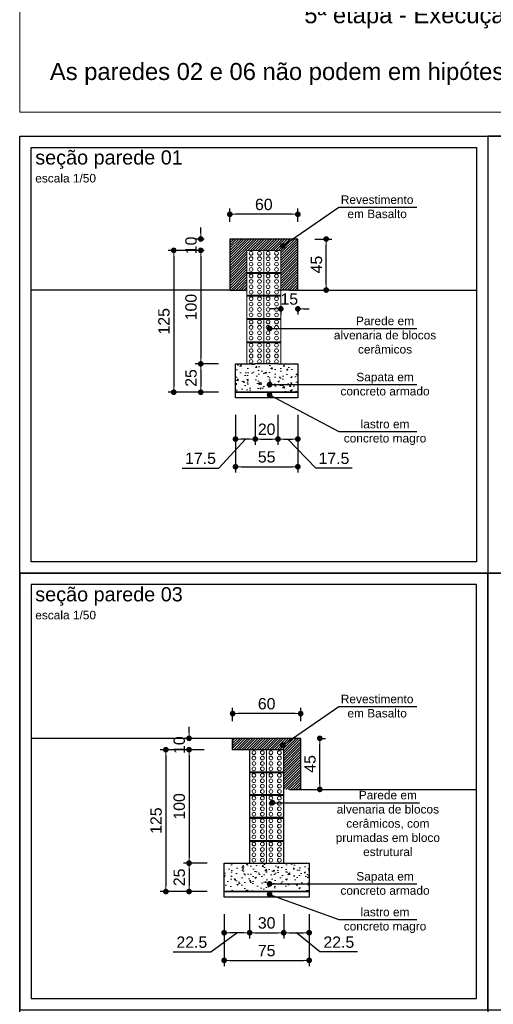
# Model space of a CAD drawing. Header units: millimetres. Extents: x 83 to 471, y -739 to 93.
# Tile 181 of 185: x 195.21 to 203.57, y 49.48 to 66.83. Entities that reach past the tile are written whole.
import ezdxf

# ---------------------------------------------------------------- set-up
doc = ezdxf.new("R2010")
doc.units = ezdxf.units.MM
for name, color, linetype, lineweight in [('.', 7, 'Continuous', 5), ('__MAGNUS.Cota', 30, 'Continuous', 9), ('CORTE_COTAS_DAS_PLANTAS', 7, 'Continuous', 9), ('COTAS', 250, 'Continuous', 5), ('PECA_COMPLETA', 7, 'Continuous', 0)]:
    doc.layers.add(name, color=color, linetype=linetype, lineweight=lineweight)
doc.styles.add('Arial', font='arial.ttf')
doc.dimstyles.new('Copy of UM_50.000000', dxfattribs={"dimtxt": 0.2, "dimasz": 0.1, "dimexe": 0.1, "dimexo": 0.3, "dimgap": 0.07, "dimtad": 1, "dimdec": 0, "dimlfac": 50, "dimzin": 0, "dimdsep": 46, "dimtxsty": 'Arial', "dimblk": 'DOT', "dimcen": 0.09, "dimdle": 0.1, "dimclrd": 30, "dimclre": 30, "dimclrt": 7, "dimadec": 1, "dimazin": 2, "dimtfac": 1, "dimtdec": 0, "dimtofl": 0, "dimtmove": 0, "dimatfit": 3, "dimldrblk": 'DOT', "dimfxl": 1, "dimtolj": 1, "dimarcsym": 0})

# ---------------------------------------------------------------- blocks, each defined once
blk = doc.blocks.new('_DOT')
at = {"layer": '__MAGNUS.Cota', "linetype": 'ByBlock'}
blk.add_line((-0.5, 0), (-1, 0), dxfattribs=at)
at = {"layer": '__MAGNUS.Cota', "linetype": 'ByBlock', "const_width": 0.5}
blk.add_lwpolyline([(-0.25, 0, 1), (0.25, 0, 1)], format="xyb", close=True, dxfattribs=at)
blk = doc.blocks.new('*D5099')
at = {"layer": 'COTAS', "color": 30, "lineweight": -2}
for p, q in [((3.707, -1.937), (3.707, -1.701)), ((4.907, -1.937), (4.907, -1.701)), ((4.807, -1.801), (3.807, -1.801))]:
    blk.add_line(p, q, dxfattribs=at)
at = {"layer": 'Defpoints', "color": 0}
for p in [(3.707, -1.801), (3.707, -2.237), (4.907, -2.237)]:
    blk.add_point(p, dxfattribs=at)
at = {"layer": 'COTAS', "color": 30, "linetype": 'ByBlock', "lineweight": -2, "xscale": 0.1, "yscale": 0.1, "zscale": 0.1, "rotation": 180}
blk.add_blockref('_DOT', (3.707, -1.801), dxfattribs=at)
at = {"layer": 'COTAS', "color": 30, "linetype": 'ByBlock', "lineweight": -2, "xscale": 0.1, "yscale": 0.1, "zscale": 0.1}
blk.add_blockref('_DOT', (4.907, -1.801), dxfattribs=at)
at = {"layer": 'COTAS', "color": 7, "insert": (4.307, -1.629), "char_height": 0.2, "attachment_point": 5, "style": 'Arial'}
blk.add_mtext('\\A1;60', dxfattribs=at)
blk = doc.blocks.new('*D5100')
at = {"layer": 'COTAS', "color": 30, "lineweight": -2}
for p, q in [((5.207, -2.237), (5.507, -2.237)), ((5.407, -3.037), (5.407, -2.337)), ((5.207, -3.137), (5.507, -3.137))]:
    blk.add_line(p, q, dxfattribs=at)
at = {"layer": 'Defpoints', "color": 0}
for p in [(4.907, -2.237), (5.407, -2.237), (4.907, -3.137)]:
    blk.add_point(p, dxfattribs=at)
at = {"layer": 'COTAS', "color": 30, "linetype": 'ByBlock', "lineweight": -2, "xscale": 0.1, "yscale": 0.1, "zscale": 0.1}
for p, rotation in [((5.407, -2.237), 90), ((5.407, -3.137), 270)]:
    blk.add_blockref('_DOT', p, dxfattribs=dict(at, rotation=rotation))
at = {"layer": 'COTAS', "color": 7, "insert": (5.236, -2.687), "char_height": 0.2, "attachment_point": 5, "rotation": 90, "style": 'Arial'}
blk.add_mtext('\\A1;45', dxfattribs=at)
blk = doc.blocks.new('*D5101')
at = {"layer": 'COTAS', "color": 30, "lineweight": -2}
for p, q in [((4.507, -3.468), (4.407, -3.468)), ((4.607, -3.437), (4.607, -3.568)), ((4.907, -3.437), (4.907, -3.568)), ((5.007, -3.468), (5.107, -3.468))]:
    blk.add_line(p, q, dxfattribs=at)
at = {"layer": 'Defpoints', "color": 0}
for p in [(4.607, -3.137), (4.907, -3.137), (4.907, -3.468)]:
    blk.add_point(p, dxfattribs=at)
at = {"layer": 'COTAS', "color": 30, "linetype": 'ByBlock', "lineweight": -2, "xscale": 0.1, "yscale": 0.1, "zscale": 0.1}
blk.add_blockref('_DOT', (4.607, -3.468), dxfattribs=at)
at = {"layer": 'COTAS', "color": 30, "linetype": 'ByBlock', "lineweight": -2, "xscale": 0.1, "yscale": 0.1, "zscale": 0.1, "rotation": 180}
blk.add_blockref('_DOT', (4.907, -3.468), dxfattribs=at)
at = {"layer": 'COTAS', "color": 7, "insert": (4.756, -3.296), "char_height": 0.2, "attachment_point": 5, "style": 'Arial'}
blk.add_mtext('\\A1;15', dxfattribs=at)
blk = doc.blocks.new('*D5111')
at = {"layer": 'COTAS', "color": 30, "lineweight": -2}
for p, q in [((3.807, -5.337), (3.807, -6.35)), ((4.907, -5.337), (4.907, -6.35)), ((3.907, -6.25), (4.807, -6.25))]:
    blk.add_line(p, q, dxfattribs=at)
at = {"layer": 'Defpoints', "color": 0}
for p in [(3.807, -5.037), (4.907, -5.037), (4.907, -6.25)]:
    blk.add_point(p, dxfattribs=at)
at = {"layer": 'COTAS', "color": 30, "linetype": 'ByBlock', "lineweight": -2, "xscale": 0.1, "yscale": 0.1, "zscale": 0.1, "rotation": 180}
blk.add_blockref('_DOT', (3.807, -6.25), dxfattribs=at)
at = {"layer": 'COTAS', "color": 30, "linetype": 'ByBlock', "lineweight": -2, "xscale": 0.1, "yscale": 0.1, "zscale": 0.1}
blk.add_blockref('_DOT', (4.907, -6.25), dxfattribs=at)
at = {"layer": 'COTAS', "color": 7, "insert": (4.357, -6.078), "char_height": 0.2, "attachment_point": 5, "style": 'Arial'}
blk.add_mtext('\\A1;55', dxfattribs=at)
blk = doc.blocks.new('*D5116')
at = {"layer": 'COTAS', "color": 30, "lineweight": -2}
for p, q in [((4.157, -5.337), (4.157, -5.863)), ((4.557, -5.337), (4.557, -5.863)), ((4.257, -5.763), (4.457, -5.763))]:
    blk.add_line(p, q, dxfattribs=at)
at = {"layer": 'Defpoints', "color": 0}
for p in [(4.157, -5.037), (4.557, -5.037), (4.557, -5.763)]:
    blk.add_point(p, dxfattribs=at)
at = {"layer": 'COTAS', "color": 30, "linetype": 'ByBlock', "lineweight": -2, "xscale": 0.1, "yscale": 0.1, "zscale": 0.1, "rotation": 180}
blk.add_blockref('_DOT', (4.157, -5.763), dxfattribs=at)
at = {"layer": 'COTAS', "color": 30, "linetype": 'ByBlock', "lineweight": -2, "xscale": 0.1, "yscale": 0.1, "zscale": 0.1}
blk.add_blockref('_DOT', (4.557, -5.763), dxfattribs=at)
at = {"layer": 'COTAS', "color": 7, "insert": (4.357, -5.591), "char_height": 0.2, "attachment_point": 5, "style": 'Arial'}
blk.add_mtext('\\A1;20', dxfattribs=at)
blk = doc.blocks.new('*D5106')
at = {"layer": 'COTAS', "color": 30, "lineweight": -2}
for p, q in [((3.257, -2.437), (3.095, -2.437)), ((3.195, -2.537), (3.195, -4.337)), ((3.507, -4.437), (3.095, -4.437))]:
    blk.add_line(p, q, dxfattribs=at)
at = {"layer": 'Defpoints', "color": 0}
for p in [(3.557, -2.437), (3.195, -4.437), (3.807, -4.437)]:
    blk.add_point(p, dxfattribs=at)
at = {"layer": 'COTAS', "color": 30, "linetype": 'ByBlock', "lineweight": -2, "xscale": 0.1, "yscale": 0.1, "zscale": 0.1}
for p, rotation in [((3.195, -2.437), 90), ((3.195, -4.437), 270)]:
    blk.add_blockref('_DOT', p, dxfattribs=dict(at, rotation=rotation))
at = {"layer": 'COTAS', "color": 7, "insert": (3.023, -3.437), "char_height": 0.2, "attachment_point": 5, "rotation": 90, "style": 'Arial'}
blk.add_mtext('\\A1;100', dxfattribs=at)
blk = doc.blocks.new('*D5115')
at = {"layer": 'COTAS', "color": 30, "lineweight": -2}
for p, q in [((3.195, -2.137), (3.195, -2.037)), ((3.257, -2.237), (3.095, -2.237)), ((3.257, -2.437), (3.095, -2.437)), ((3.195, -2.537), (3.195, -2.637))]:
    blk.add_line(p, q, dxfattribs=at)
at = {"layer": 'Defpoints', "color": 0}
for p in [(3.557, -2.237), (3.195, -2.437), (3.557, -2.437)]:
    blk.add_point(p, dxfattribs=at)
at = {"layer": 'COTAS', "color": 30, "linetype": 'ByBlock', "lineweight": -2, "xscale": 0.1, "yscale": 0.1, "zscale": 0.1}
for p, rotation in [((3.195, -2.237), 270), ((3.195, -2.437), 90)]:
    blk.add_blockref('_DOT', p, dxfattribs=dict(at, rotation=rotation))
at = {"layer": 'COTAS', "color": 7, "insert": (3.023, -2.35), "char_height": 0.2, "attachment_point": 5, "rotation": 90, "style": 'Arial'}
blk.add_mtext('\\A1;10', dxfattribs=at)
blk = doc.blocks.new('*D5112')
at = {"layer": 'COTAS', "color": 30, "lineweight": -2}
for p, q in [((3.507, -4.437), (3.095, -4.437)), ((3.195, -4.537), (3.195, -4.837)), ((3.507, -4.937), (3.095, -4.937))]:
    blk.add_line(p, q, dxfattribs=at)
at = {"layer": 'Defpoints', "color": 0}
for p in [(3.807, -4.437), (3.195, -4.937), (3.807, -4.937)]:
    blk.add_point(p, dxfattribs=at)
at = {"layer": 'COTAS', "color": 30, "linetype": 'ByBlock', "lineweight": -2, "xscale": 0.1, "yscale": 0.1, "zscale": 0.1}
for p, rotation in [((3.195, -4.437), 90), ((3.195, -4.937), 270)]:
    blk.add_blockref('_DOT', p, dxfattribs=dict(at, rotation=rotation))
at = {"layer": 'COTAS', "color": 7, "insert": (3.023, -4.687), "char_height": 0.2, "attachment_point": 5, "rotation": 90, "style": 'Arial'}
blk.add_mtext('\\A1;25', dxfattribs=at)
blk = doc.blocks.new('*D5117')
at = {"layer": 'COTAS', "color": 30, "lineweight": -2}
for p, q in [((3.257, -2.437), (2.618, -2.437)), ((2.718, -2.537), (2.718, -4.837)), ((3.507, -4.937), (2.618, -4.937))]:
    blk.add_line(p, q, dxfattribs=at)
at = {"layer": 'Defpoints', "color": 0}
for p in [(3.557, -2.437), (2.718, -4.937), (3.807, -4.937)]:
    blk.add_point(p, dxfattribs=at)
at = {"layer": 'COTAS', "color": 30, "linetype": 'ByBlock', "lineweight": -2, "xscale": 0.1, "yscale": 0.1, "zscale": 0.1}
for p, rotation in [((2.718, -2.437), 90), ((2.718, -4.937), 270)]:
    blk.add_blockref('_DOT', p, dxfattribs=dict(at, rotation=rotation))
at = {"layer": 'COTAS', "color": 7, "insert": (2.546, -3.687), "char_height": 0.2, "attachment_point": 5, "rotation": 90, "style": 'Arial'}
blk.add_mtext('\\A1;125', dxfattribs=at)
blk = doc.blocks.new('*D5125')
at = {"layer": 'COTAS', "color": 30, "lineweight": -2}
for p, q in [((3.757, -10.737), (3.757, -10.501)), ((4.957, -10.737), (4.957, -10.501)), ((4.857, -10.601), (3.857, -10.601))]:
    blk.add_line(p, q, dxfattribs=at)
at = {"layer": 'Defpoints', "color": 0}
for p in [(3.757, -10.601), (3.757, -11.037), (4.957, -11.037)]:
    blk.add_point(p, dxfattribs=at)
at = {"layer": 'COTAS', "color": 30, "linetype": 'ByBlock', "lineweight": -2, "xscale": 0.1, "yscale": 0.1, "zscale": 0.1, "rotation": 180}
blk.add_blockref('_DOT', (3.757, -10.601), dxfattribs=at)
at = {"layer": 'COTAS', "color": 30, "linetype": 'ByBlock', "lineweight": -2, "xscale": 0.1, "yscale": 0.1, "zscale": 0.1}
blk.add_blockref('_DOT', (4.957, -10.601), dxfattribs=at)
at = {"layer": 'COTAS', "color": 7, "insert": (4.357, -10.428), "char_height": 0.2, "attachment_point": 5, "style": 'Arial'}
blk.add_mtext('\\A1;60', dxfattribs=at)
blk = doc.blocks.new('*D5121')
at = {"layer": 'COTAS', "color": 30, "lineweight": -2}
for p, q in [((3.607, -14.137), (3.607, -15.05)), ((5.107, -14.137), (5.107, -15.05)), ((3.707, -14.95), (5.007, -14.95))]:
    blk.add_line(p, q, dxfattribs=at)
at = {"layer": 'Defpoints', "color": 0}
for p in [(3.607, -13.837), (5.107, -13.837), (5.107, -14.95)]:
    blk.add_point(p, dxfattribs=at)
at = {"layer": 'COTAS', "color": 30, "linetype": 'ByBlock', "lineweight": -2, "xscale": 0.1, "yscale": 0.1, "zscale": 0.1, "rotation": 180}
blk.add_blockref('_DOT', (3.607, -14.95), dxfattribs=at)
at = {"layer": 'COTAS', "color": 30, "linetype": 'ByBlock', "lineweight": -2, "xscale": 0.1, "yscale": 0.1, "zscale": 0.1}
blk.add_blockref('_DOT', (5.107, -14.95), dxfattribs=at)
at = {"layer": 'COTAS', "color": 7, "insert": (4.357, -14.778), "char_height": 0.2, "attachment_point": 5, "style": 'Arial'}
blk.add_mtext('\\A1;75', dxfattribs=at)
blk = doc.blocks.new('*D5123')
at = {"layer": 'COTAS', "color": 30, "lineweight": -2}
for p, q in [((2.988, -10.937), (2.988, -10.837)), ((3.257, -11.037), (2.888, -11.037)), ((3.257, -11.237), (2.888, -11.237)), ((2.988, -11.337), (2.988, -11.437))]:
    blk.add_line(p, q, dxfattribs=at)
at = {"layer": 'Defpoints', "color": 0}
for p in [(3.557, -11.037), (2.988, -11.237), (3.557, -11.237)]:
    blk.add_point(p, dxfattribs=at)
at = {"layer": 'COTAS', "color": 30, "linetype": 'ByBlock', "lineweight": -2, "xscale": 0.1, "yscale": 0.1, "zscale": 0.1}
for p, rotation in [((2.988, -11.037), 270), ((2.988, -11.237), 90)]:
    blk.add_blockref('_DOT', p, dxfattribs=dict(at, rotation=rotation))
at = {"layer": 'COTAS', "color": 7, "insert": (2.816, -11.157), "char_height": 0.2, "attachment_point": 5, "rotation": 90, "style": 'Arial'}
blk.add_mtext('\\A1;10', dxfattribs=at)
blk = doc.blocks.new('*D5122')
at = {"layer": 'COTAS', "color": 30, "lineweight": -2}
for p, q in [((5.257, -11.037), (5.394, -11.037)), ((5.294, -11.837), (5.294, -11.137)), ((5.257, -11.937), (5.394, -11.937))]:
    blk.add_line(p, q, dxfattribs=at)
at = {"layer": 'Defpoints', "color": 0}
for p in [(4.957, -11.037), (5.294, -11.037), (4.957, -11.937)]:
    blk.add_point(p, dxfattribs=at)
at = {"layer": 'COTAS', "color": 30, "linetype": 'ByBlock', "lineweight": -2, "xscale": 0.1, "yscale": 0.1, "zscale": 0.1}
for p, rotation in [((5.294, -11.037), 90), ((5.294, -11.937), 270)]:
    blk.add_blockref('_DOT', p, dxfattribs=dict(at, rotation=rotation))
at = {"layer": 'COTAS', "color": 7, "insert": (5.122, -11.487), "char_height": 0.2, "attachment_point": 5, "rotation": 90, "style": 'Arial'}
blk.add_mtext('\\A1;45', dxfattribs=at)
blk = doc.blocks.new('*D5124')
at = {"layer": 'COTAS', "color": 30, "lineweight": -2}
for p, q in [((4.057, -14.137), (4.057, -14.563)), ((4.657, -14.137), (4.657, -14.563)), ((4.157, -14.463), (4.557, -14.463))]:
    blk.add_line(p, q, dxfattribs=at)
at = {"layer": 'Defpoints', "color": 0}
for p in [(4.057, -13.837), (4.657, -13.837), (4.657, -14.463)]:
    blk.add_point(p, dxfattribs=at)
at = {"layer": 'COTAS', "color": 30, "linetype": 'ByBlock', "lineweight": -2, "xscale": 0.1, "yscale": 0.1, "zscale": 0.1, "rotation": 180}
blk.add_blockref('_DOT', (4.057, -14.463), dxfattribs=at)
at = {"layer": 'COTAS', "color": 30, "linetype": 'ByBlock', "lineweight": -2, "xscale": 0.1, "yscale": 0.1, "zscale": 0.1}
blk.add_blockref('_DOT', (4.657, -14.463), dxfattribs=at)
at = {"layer": 'COTAS', "color": 7, "insert": (4.357, -14.291), "char_height": 0.2, "attachment_point": 5, "style": 'Arial'}
blk.add_mtext('\\A1;30', dxfattribs=at)
blk = doc.blocks.new('*D5127')
at = {"layer": 'COTAS', "color": 30, "lineweight": -2}
for p, q in [((3.257, -11.237), (2.888, -11.237)), ((2.988, -11.337), (2.988, -13.137)), ((3.307, -13.237), (2.888, -13.237))]:
    blk.add_line(p, q, dxfattribs=at)
at = {"layer": 'Defpoints', "color": 0}
for p in [(3.557, -11.237), (2.988, -13.237), (3.607, -13.237)]:
    blk.add_point(p, dxfattribs=at)
at = {"layer": 'COTAS', "color": 30, "linetype": 'ByBlock', "lineweight": -2, "xscale": 0.1, "yscale": 0.1, "zscale": 0.1}
for p, rotation in [((2.988, -11.237), 90), ((2.988, -13.237), 270)]:
    blk.add_blockref('_DOT', p, dxfattribs=dict(at, rotation=rotation))
at = {"layer": 'COTAS', "color": 7, "insert": (2.816, -12.237), "char_height": 0.2, "attachment_point": 5, "rotation": 90, "style": 'Arial'}
blk.add_mtext('\\A1;100', dxfattribs=at)
blk = doc.blocks.new('*D5128')
at = {"layer": 'COTAS', "color": 30, "lineweight": -2}
for p, q in [((3.307, -13.237), (2.888, -13.237)), ((2.988, -13.337), (2.988, -13.637)), ((3.307, -13.737), (2.888, -13.737))]:
    blk.add_line(p, q, dxfattribs=at)
at = {"layer": 'Defpoints', "color": 0}
for p in [(3.607, -13.237), (2.988, -13.737), (3.607, -13.737)]:
    blk.add_point(p, dxfattribs=at)
at = {"layer": 'COTAS', "color": 30, "linetype": 'ByBlock', "lineweight": -2, "xscale": 0.1, "yscale": 0.1, "zscale": 0.1}
for p, rotation in [((2.988, -13.237), 90), ((2.988, -13.737), 270)]:
    blk.add_blockref('_DOT', p, dxfattribs=dict(at, rotation=rotation))
at = {"layer": 'COTAS', "color": 7, "insert": (2.816, -13.487), "char_height": 0.2, "attachment_point": 5, "rotation": 90, "style": 'Arial'}
blk.add_mtext('\\A1;25', dxfattribs=at)
blk = doc.blocks.new('*D5126')
at = {"layer": 'COTAS', "color": 30, "lineweight": -2}
for p, q in [((3.257, -11.237), (2.479, -11.237)), ((2.579, -11.337), (2.579, -13.637)), ((3.307, -13.737), (2.479, -13.737))]:
    blk.add_line(p, q, dxfattribs=at)
at = {"layer": 'Defpoints', "color": 0}
for p in [(3.557, -11.237), (2.579, -13.737), (3.607, -13.737)]:
    blk.add_point(p, dxfattribs=at)
at = {"layer": 'COTAS', "color": 30, "linetype": 'ByBlock', "lineweight": -2, "xscale": 0.1, "yscale": 0.1, "zscale": 0.1}
for p, rotation in [((2.579, -11.237), 90), ((2.579, -13.737), 270)]:
    blk.add_blockref('_DOT', p, dxfattribs=dict(at, rotation=rotation))
at = {"layer": 'COTAS', "color": 7, "insert": (2.407, -12.487), "char_height": 0.2, "attachment_point": 5, "rotation": 90, "style": 'Arial'}
blk.add_mtext('\\A1;125', dxfattribs=at)
blk = doc.blocks.new('*D5129')
at = {"layer": 'COTAS', "color": 30, "lineweight": -2}
for p, q in [((3.807, -5.337), (3.807, -5.863)), ((4.157, -5.337), (4.157, -5.863)), ((3.511, -6.275), (3.982, -5.763)), ((4.057, -5.763), (3.907, -5.763)), ((2.869, -6.275), (3.511, -6.275))]:
    blk.add_line(p, q, dxfattribs=at)
at = {"layer": 'Defpoints', "color": 0}
for p in [(3.807, -5.037), (4.157, -5.037), (3.807, -5.763)]:
    blk.add_point(p, dxfattribs=at)
at = {"layer": 'COTAS', "color": 30, "linetype": 'ByBlock', "lineweight": -2, "xscale": 0.1, "yscale": 0.1, "zscale": 0.1, "rotation": 180}
blk.add_blockref('_DOT', (3.807, -5.763), dxfattribs=at)
at = {"layer": 'COTAS', "color": 30, "linetype": 'ByBlock', "lineweight": -2, "xscale": 0.1, "yscale": 0.1, "zscale": 0.1}
blk.add_blockref('_DOT', (4.157, -5.763), dxfattribs=at)
at = {"layer": 'COTAS', "color": 7, "insert": (3.19, -6.103), "char_height": 0.2, "attachment_point": 5, "style": 'Arial'}
blk.add_mtext('\\A1;\\A1;17.5', dxfattribs=at)
blk = doc.blocks.new('*D5130')
at = {"layer": 'COTAS', "color": 30, "lineweight": -2}
for p, q in [((4.557, -5.337), (4.557, -5.863)), ((4.907, -5.337), (4.907, -5.863)), ((4.657, -5.763), (4.807, -5.763)), ((5.223, -6.275), (4.732, -5.763)), ((5.866, -6.275), (5.223, -6.275))]:
    blk.add_line(p, q, dxfattribs=at)
at = {"layer": 'Defpoints', "color": 0}
for p in [(4.557, -5.037), (4.907, -5.037), (4.907, -5.763)]:
    blk.add_point(p, dxfattribs=at)
at = {"layer": 'COTAS', "color": 30, "linetype": 'ByBlock', "lineweight": -2, "xscale": 0.1, "yscale": 0.1, "zscale": 0.1, "rotation": 180}
blk.add_blockref('_DOT', (4.557, -5.763), dxfattribs=at)
at = {"layer": 'COTAS', "color": 30, "linetype": 'ByBlock', "lineweight": -2, "xscale": 0.1, "yscale": 0.1, "zscale": 0.1}
blk.add_blockref('_DOT', (4.907, -5.763), dxfattribs=at)
at = {"layer": 'COTAS', "color": 7, "insert": (5.544, -6.103), "char_height": 0.2, "attachment_point": 5, "style": 'Arial'}
blk.add_mtext('\\A1;\\A1;17.5', dxfattribs=at)
blk = doc.blocks.new('*D5131')
at = {"layer": 'COTAS', "color": 30, "lineweight": -2}
for p, q in [((3.607, -14.137), (3.607, -14.563)), ((4.057, -14.137), (4.057, -14.563)), ((3.37, -14.802), (3.832, -14.463)), ((3.957, -14.463), (3.707, -14.463)), ((2.705, -14.802), (3.37, -14.802))]:
    blk.add_line(p, q, dxfattribs=at)
at = {"layer": 'Defpoints', "color": 0}
for p in [(3.607, -13.837), (4.057, -13.837), (3.607, -14.463)]:
    blk.add_point(p, dxfattribs=at)
at = {"layer": 'COTAS', "color": 30, "linetype": 'ByBlock', "lineweight": -2, "xscale": 0.1, "yscale": 0.1, "zscale": 0.1, "rotation": 180}
blk.add_blockref('_DOT', (3.607, -14.463), dxfattribs=at)
at = {"layer": 'COTAS', "color": 30, "linetype": 'ByBlock', "lineweight": -2, "xscale": 0.1, "yscale": 0.1, "zscale": 0.1}
blk.add_blockref('_DOT', (4.057, -14.463), dxfattribs=at)
at = {"layer": 'COTAS', "color": 7, "insert": (3.037, -14.63), "char_height": 0.2, "attachment_point": 5, "style": 'Arial'}
blk.add_mtext('\\A1;\\A1;22.5', dxfattribs=at)
blk = doc.blocks.new('*D5132')
at = {"layer": 'COTAS', "color": 30, "lineweight": -2}
for p, q in [((4.657, -14.137), (4.657, -14.563)), ((5.107, -14.137), (5.107, -14.563)), ((4.757, -14.463), (5.007, -14.463)), ((5.297, -14.802), (4.882, -14.463)), ((5.962, -14.802), (5.297, -14.802))]:
    blk.add_line(p, q, dxfattribs=at)
at = {"layer": 'Defpoints', "color": 0}
for p in [(4.657, -13.837), (5.107, -13.837), (5.107, -14.463)]:
    blk.add_point(p, dxfattribs=at)
at = {"layer": 'COTAS', "color": 30, "linetype": 'ByBlock', "lineweight": -2, "xscale": 0.1, "yscale": 0.1, "zscale": 0.1, "rotation": 180}
blk.add_blockref('_DOT', (4.657, -14.463), dxfattribs=at)
at = {"layer": 'COTAS', "color": 30, "linetype": 'ByBlock', "lineweight": -2, "xscale": 0.1, "yscale": 0.1, "zscale": 0.1}
blk.add_blockref('_DOT', (5.107, -14.463), dxfattribs=at)
at = {"layer": 'COTAS', "color": 7, "insert": (5.63, -14.63), "char_height": 0.2, "attachment_point": 5, "style": 'Arial'}
blk.add_mtext('\\A1;\\A1;22.5', dxfattribs=at)
blk = doc.blocks.new('seções')
at = {"layer": '.', "lineweight": 0}
h = blk.add_hatch(dxfattribs=at)
h.set_pattern_fill('ANSI31', color=256, scale=0.01)
h.set_pattern_definition([(45, (-194.237895, -65.206613), (-0.0224506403, 0.0224506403), [])])
h.paths.add_polyline_path([(4.607, -2.437), (4.607, -3.137), (4.907, -3.137), (4.907, -2.237), (3.707, -2.237), (3.707, -3.137), (4.007, -3.137), (4.007, -2.437), (4.607, -2.437)], is_closed=False)
h = blk.add_hatch(dxfattribs=at)
h.set_pattern_fill('AR-CONC', color=256, scale=0.0015)
h.set_pattern_definition([(50, (-195.2149, -65.20661), (0.273277, -0.02390863), [0.028575, -0.314325]), (355, (-195.2149, -65.2066), (-0.05286513, 0.28658527), [0.02286, -0.25146088]), (100.45144, (-195.19213, -65.2086), (0.22041187, 0.26267663), [0.024285, -0.26713537]), (46.1842, (-195.2149, -65.1304), (0.40661856, -0.0630635), [0.0428625, -0.4714875]), (96.63556, (-195.181, -65.13567), (0.3561062, 0.3711392), [0.0364275, -0.4007034]), (351.18415, (-195.2149, -65.1304), (0.3561062, 0.3711392), [0.03428995, -0.3771896]), (21, (-195.1768, -65.14946), (0.22742159, -0.1533978), [0.028575, -0.314325]), (326, (-195.1768, -65.14946), (0.09270304, 0.27628195), [0.02286, -0.25146]), (71.45144, (-195.15785, -65.16225), (0.32012463, 0.12288415), [0.024285, -0.2671349]), (37.5, (-195.2149, -65.20661), (0.004632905, 0.12683256), [0, -0.248412, 0, -0.25527, 0, -0.2524125]), (7.5, (-195.2149, -65.20661), (0.10022949, 0.15027086), [0, -0.145542, 0, -0.242697, 0, -0.0962025]), (327.5, (-195.29986, -65.20661), (0.203385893, -0.008593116), [0, -0.09525, 0, -0.29718, 0, -0.394335]), (317.5, (-195.33796, -65.20661), (0.22219377, 0.03813974), [0, -0.123825, 0, -0.197358, 0, -0.280035])])
h.paths.add_polyline_path([(3.807, -4.937), (4.907, -4.937), (4.907, -4.437), (3.807, -4.437), (3.807, -4.88)], is_closed=False)
h = blk.add_hatch(dxfattribs=at)
h.set_pattern_fill('ANSI31', color=256, scale=0.01)
h.set_pattern_definition([(45, (-195.0149, -66.094604), (-0.0224506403, 0.0224506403), [])])
h.paths.add_polyline_path([(4.657, -11.237), (4.657, -11.937), (4.957, -11.937), (4.957, -11.037), (3.757, -11.037), (3.757, -11.237), (4.057, -11.237), (4.657, -11.237)], is_closed=False)
h = blk.add_hatch(dxfattribs=at)
h.set_pattern_fill('AR-CONC', color=256, scale=0.0015)
h.set_pattern_definition([(50, (-195.2149, -66.0946), (0.273277, -0.02390863), [0.028575, -0.314325]), (355, (-195.2149, -66.0946), (-0.05286513, 0.28658527), [0.02286, -0.25146088]), (100.45144, (-195.19213, -66.0966), (0.22041187, 0.26267663), [0.024285, -0.26713537]), (46.1842, (-195.2149, -66.0184), (0.40661856, -0.0630635), [0.0428625, -0.4714875]), (96.63556, (-195.181, -66.02366), (0.3561062, 0.3711392), [0.0364275, -0.4007034]), (351.18415, (-195.2149, -66.0184), (0.3561062, 0.3711392), [0.03428995, -0.3771896]), (21, (-195.1768, -66.03745), (0.22742159, -0.1533978), [0.028575, -0.314325]), (326, (-195.1768, -66.03745), (0.09270304, 0.27628195), [0.02286, -0.25146]), (71.45144, (-195.15785, -66.05024), (0.32012463, 0.12288415), [0.024285, -0.2671349]), (37.5, (-195.2149, -66.0946), (0.004632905, 0.12683256), [0, -0.248412, 0, -0.25527, 0, -0.2524125]), (7.5, (-195.2149, -66.0946), (0.10022949, 0.15027086), [0, -0.145542, 0, -0.242697, 0, -0.0962025]), (327.5, (-195.29986, -66.0946), (0.203385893, -0.008593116), [0, -0.09525, 0, -0.29718, 0, -0.394335]), (317.5, (-195.33796, -66.0946), (0.22219377, 0.03813974), [0, -0.123825, 0, -0.197358, 0, -0.280035])])
h.paths.add_polyline_path([(3.607, -13.737), (5.107, -13.737), (5.107, -13.237), (3.607, -13.237), (3.607, -13.654)], is_closed=False)
for p, q in [((8.256, -0.427), (8.256, -23.523)), ((3.707, -3.137), (0.2, -3.137)), ((3.707, -3.137), (4.007, -3.137)), ((4.757, -3.137), (4.557, -3.137)), ((4.757, -3.137), (8.056, -3.137)), ((3.807, -4.937), (3.807, -4.437)), ((3.807, -4.437), (4.157, -4.437)), ((4.557, -4.437), (4.157, -4.437)), ((4.557, -4.437), (4.907, -4.437)), ((4.907, -4.437), (4.907, -4.937)), ((4.907, -4.937), (3.807, -4.937)), ((0, -8.126), (16.511, -8.126)), ((3.757, -11.037), (0.2, -11.037)), ((3.757, -11.237), (3.757, -11.037)), ((4.057, -11.237), (3.757, -11.237)), ((4.757, -11.937), (8.056, -11.937)), ((3.607, -13.237), (5.107, -13.237)), ((3.607, -13.737), (3.607, -13.237)), ((4.057, -13.237), (4.657, -13.237)), ((4.157, -13.237), (4.557, -13.237)), ((5.107, -13.237), (5.107, -13.737)), ((5.107, -13.737), (3.607, -13.737))]:
    blk.add_line(p, q)
at = {"lineweight": 5}
for p, q in [((4.307, -2.437), (4.007, -2.437)), ((4.607, -2.437), (4.307, -2.437)), ((4.307, -2.827), (4.007, -2.827)), ((4.307, -2.837), (4.007, -2.837)), ((4.307, -2.847), (4.007, -2.847)), ((4.607, -2.827), (4.307, -2.827)), ((4.607, -2.837), (4.307, -2.837)), ((4.607, -2.847), (4.307, -2.847)), ((4.307, -3.227), (4.007, -3.227)), ((4.307, -3.237), (4.007, -3.237)), ((4.307, -3.247), (4.007, -3.247)), ((4.607, -3.227), (4.307, -3.227)), ((4.607, -3.237), (4.307, -3.237)), ((4.607, -3.247), (4.307, -3.247)), ((4.307, -3.637), (4.007, -3.637)), ((4.307, -3.637), (4.007, -3.637)), ((4.607, -3.637), (4.307, -3.637)), ((4.607, -3.637), (4.307, -3.637)), ((4.307, -3.647), (4.007, -3.647)), ((4.307, -3.657), (4.007, -3.657)), ((4.607, -3.647), (4.307, -3.647)), ((4.607, -3.657), (4.307, -3.657)), ((4.307, -4.047), (4.007, -4.047)), ((4.307, -4.047), (4.007, -4.047)), ((4.307, -4.057), (4.007, -4.057)), ((4.307, -4.067), (4.007, -4.067)), ((4.607, -4.047), (4.307, -4.047)), ((4.607, -4.047), (4.307, -4.047)), ((4.607, -4.057), (4.307, -4.057)), ((4.607, -4.067), (4.307, -4.067)), ((4.357, -11.237), (4.057, -11.237)), ((4.657, -11.237), (4.357, -11.237)), ((4.357, -11.627), (4.057, -11.627)), ((4.357, -11.637), (4.057, -11.637)), ((4.357, -11.647), (4.057, -11.647)), ((4.657, -11.627), (4.357, -11.627)), ((4.657, -11.637), (4.357, -11.637)), ((4.657, -11.647), (4.357, -11.647)), ((4.357, -12.027), (4.057, -12.027)), ((4.357, -12.037), (4.057, -12.037)), ((4.357, -12.047), (4.057, -12.047)), ((4.657, -12.027), (4.357, -12.027)), ((4.657, -12.037), (4.357, -12.037)), ((4.657, -12.047), (4.357, -12.047)), ((4.357, -12.427), (4.057, -12.427)), ((4.357, -12.437), (4.057, -12.437)), ((4.357, -12.437), (4.057, -12.437)), ((4.357, -12.437), (4.057, -12.437)), ((4.357, -12.447), (4.057, -12.447)), ((4.657, -12.427), (4.357, -12.427)), ((4.657, -12.437), (4.357, -12.437)), ((4.657, -12.437), (4.357, -12.437)), ((4.657, -12.437), (4.357, -12.437)), ((4.657, -12.447), (4.357, -12.447)), ((4.357, -12.837), (4.057, -12.837)), ((4.357, -12.837), (4.057, -12.837)), ((4.357, -12.837), (4.057, -12.837)), ((4.657, -12.837), (4.357, -12.837)), ((4.657, -12.837), (4.357, -12.837)), ((4.657, -12.837), (4.357, -12.837)), ((4.357, -12.847), (4.057, -12.847)), ((4.357, -12.847), (4.057, -12.847)), ((4.357, -12.847), (4.057, -12.847)), ((4.357, -12.857), (4.057, -12.857)), ((4.657, -12.847), (4.357, -12.847)), ((4.657, -12.847), (4.357, -12.847)), ((4.657, -12.847), (4.357, -12.847)), ((4.657, -12.857), (4.357, -12.857))]:
    blk.add_line(p, q, dxfattribs=at)
for points in [[(0, -0.427), (16.511, -0.427), (16.511, -23.523), (0, -23.523)], [(0, -0.427), (8.256, -0.427), (8.256, -8.126), (0, -8.126)], [(8.256, -8.126), (16.511, -8.126), (16.511, -0.427), (8.256, -0.427)], [(0.2, -0.627), (8.056, -0.627), (8.056, -7.926), (0.2, -7.926)], [(3.807, -4.937), (4.907, -4.937), (4.907, -5.037), (3.807, -5.037)], [(8.256, -8.126), (0, -8.126), (0, -15.824), (8.256, -15.824)], [(8.256, -15.824), (16.511, -15.824), (16.511, -8.126), (8.256, -8.126)], [(8.056, -8.326), (0.2, -8.326), (0.2, -15.624), (8.056, -15.624)], [(3.607, -13.737), (5.107, -13.737), (5.107, -13.837), (3.607, -13.837)]]:
    blk.add_lwpolyline(points, close=True)
for points in [[(4.907, -3.137), (4.907, -2.237), (3.707, -2.237), (3.707, -3.137)], [(4.957, -11.937), (4.957, -11.037), (3.757, -11.037), (3.757, -11.237)], [(4.657, -13.237), (4.657, -11.237), (4.057, -11.237), (4.057, -13.237)]]:
    blk.add_lwpolyline(points)
for points in [[(4.307, -2.437), (4.307, -4.437), (4.007, -4.437), (4.007, -2.437)], [(4.607, -2.437), (4.607, -4.437), (4.307, -4.437), (4.307, -2.437)], [(4.357, -11.237), (4.357, -13.237), (4.057, -13.237), (4.057, -11.237)], [(4.657, -11.237), (4.657, -12.437), (4.357, -12.437), (4.357, -11.237)]]:
    blk.add_lwpolyline(points, close=True, dxfattribs=at)
for centre in [(4.082, -2.489), (4.082, -2.584), (4.231, -2.489), (4.231, -2.584), (4.382, -2.489), (4.382, -2.584), (4.531, -2.489), (4.531, -2.584), (4.082, -2.679), (4.082, -2.774), (4.231, -2.679), (4.231, -2.774), (4.382, -2.679), (4.382, -2.774), (4.531, -2.679), (4.531, -2.774), (4.082, -2.889), (4.231, -2.889), (4.382, -2.889), (4.531, -2.889), (4.082, -2.984), (4.082, -3.079), (4.231, -2.984), (4.231, -3.079), (4.382, -2.984), (4.382, -3.079), (4.531, -2.984), (4.531, -3.079), (4.082, -3.174), (4.082, -3.289), (4.231, -3.174), (4.231, -3.289), (4.382, -3.174), (4.382, -3.289), (4.531, -3.174), (4.531, -3.289), (4.082, -3.384), (4.082, -3.479), (4.231, -3.384), (4.231, -3.479), (4.382, -3.384), (4.382, -3.479), (4.531, -3.384), (4.531, -3.479), (4.082, -3.574), (4.231, -3.574), (4.382, -3.574), (4.531, -3.574), (4.082, -3.699), (4.082, -3.794), (4.231, -3.699), (4.231, -3.794), (4.382, -3.699), (4.382, -3.794), (4.531, -3.699), (4.531, -3.794), (4.082, -3.889), (4.082, -3.984), (4.231, -3.889), (4.231, -3.984), (4.382, -3.889), (4.382, -3.984), (4.531, -3.889), (4.531, -3.984), (4.082, -4.109), (4.231, -4.109), (4.382, -4.109), (4.531, -4.109), (4.082, -4.204), (4.082, -4.299), (4.231, -4.204), (4.231, -4.299), (4.382, -4.204), (4.382, -4.299), (4.531, -4.204), (4.531, -4.299), (4.082, -4.394), (4.231, -4.394), (4.382, -4.394), (4.531, -4.394), (4.132, -11.289), (4.281, -11.289), (4.432, -11.289), (4.581, -11.289), (4.132, -11.384), (4.132, -11.479), (4.281, -11.384), (4.281, -11.479), (4.432, -11.384), (4.432, -11.479), (4.581, -11.384), (4.581, -11.479), (4.132, -11.574), (4.281, -11.574), (4.432, -11.574), (4.581, -11.574), (4.132, -11.689), (4.132, -11.784), (4.281, -11.689), (4.281, -11.784), (4.432, -11.689), (4.432, -11.784), (4.581, -11.689), (4.581, -11.784), (4.132, -11.879), (4.132, -11.974), (4.281, -11.879), (4.281, -11.974), (4.432, -11.879), (4.432, -11.974), (4.581, -11.879), (4.581, -11.974), (4.132, -12.089), (4.281, -12.089), (4.432, -12.089), (4.581, -12.089), (4.132, -12.184), (4.132, -12.279), (4.281, -12.184), (4.281, -12.279), (4.432, -12.184), (4.432, -12.279), (4.581, -12.184), (4.581, -12.279), (4.132, -12.374), (4.132, -12.489), (4.281, -12.374), (4.281, -12.489), (4.432, -12.374), (4.432, -12.489), (4.581, -12.374), (4.581, -12.489), (4.132, -12.584), (4.132, -12.679), (4.281, -12.584), (4.281, -12.679), (4.432, -12.584), (4.432, -12.679), (4.581, -12.584), (4.581, -12.679), (4.132, -12.774), (4.281, -12.774), (4.432, -12.774), (4.581, -12.774), (4.132, -12.899), (4.132, -12.994), (4.281, -12.899), (4.281, -12.994), (4.432, -12.899), (4.432, -12.994), (4.581, -12.899), (4.581, -12.994), (4.132, -13.089), (4.132, -13.184), (4.281, -13.089), (4.281, -13.184), (4.432, -13.089), (4.432, -13.184), (4.581, -13.089), (4.581, -13.184)]:
    blk.add_circle(centre, 0.0328, dxfattribs=at)
at = {"color": 7, "char_height": 0.25, "attachment_point": 1, "style": 'Arial'}
for s, insert in [('seção parede 01\\P{\\H0.6x;escala 1/50}', (0.275, -0.674)), ('seção parede 03\\P{\\H0.6x;escala 1/50}', (0.275, -8.373))]:
    blk.add_mtext_dynamic_manual_height_columns(s, width=2.84741, gutter_width=10.682, heights=[0], dxfattribs=dict(at, insert=insert))
at = {"layer": 'CORTE_COTAS_DAS_PLANTAS', "char_height": 0.15, "attachment_point": 2, "style": 'Arial'}
for s, insert, width in [('Revestimento em Basalto', (6.306, -1.469), 1.32882), ('Parede em alvenaria de blocos cerâmicos', (6.445, -3.606), 1.91575), ('Sapata em concreto armado ', (6.445, -4.594), 1.7271), ('lastro em concreto magro', (6.445, -5.423), 1.55062), ('Revestimento em Basalto', (6.306, -10.269), 1.32882), ('Parede em alvenaria de blocos cerâmicos, com prumadas em bloco estrutural', (6.495, -11.962), 1.91575), ('Sapata em concreto armado ', (6.445, -13.394), 1.7271), ('lastro em concreto magro', (6.445, -14.023), 1.55062)]:
    blk.add_mtext(s, dxfattribs=dict(at, insert=insert, width=width))
at = {"layer": 'COTAS'}
for base, p1, p2, picture, middle in [((3.707, -1.801), (4.907, -2.237), (3.707, -2.237), '*D5099', (4.307, -1.629)), ((4.907, -6.25), (3.807, -5.037), (4.907, -5.037), '*D5111', (4.357, -6.078)), ((3.757, -10.601), (4.957, -11.037), (3.757, -11.037), '*D5125', (4.357, -10.428)), ((5.107, -14.95), (3.607, -13.837), (5.107, -13.837), '*D5121', (4.357, -14.778))]:
    dim = blk.add_linear_dim(base=base, p1=p1, p2=p2, dimstyle='Copy of UM_50.000000', dxfattribs=at)
    dim.commit()
    dim.dimension.update_dxf_attribs({"geometry": picture, "text_midpoint": middle})
for base, p1, p2, picture, middle in [((3.195, -2.437), (3.557, -2.237), (3.557, -2.437), '*D5115', (3.195, -2.35)), ((2.988, -11.237), (3.557, -11.037), (3.557, -11.237), '*D5123', (2.988, -11.157))]:
    dim = blk.add_linear_dim(base=base, p1=p1, p2=p2, angle=90, dimstyle='Copy of UM_50.000000', dxfattribs=at)
    dim.commit()
    dim.dimension.update_dxf_attribs({"geometry": picture, "text_midpoint": middle, "dimtype": 160})
for base, p1, p2, picture, middle in [((5.407, -2.237), (4.907, -3.137), (4.907, -2.237), '*D5100', (5.236, -2.687)), ((2.718, -4.937), (3.557, -2.437), (3.807, -4.937), '*D5117', (2.546, -3.687)), ((3.195, -4.437), (3.557, -2.437), (3.807, -4.437), '*D5106', (3.023, -3.437)), ((3.195, -4.937), (3.807, -4.437), (3.807, -4.937), '*D5112', (3.023, -4.687)), ((5.294, -11.037), (4.957, -11.937), (4.957, -11.037), '*D5122', (5.122, -11.487)), ((2.579, -13.737), (3.557, -11.237), (3.607, -13.737), '*D5126', (2.407, -12.487)), ((2.988, -13.237), (3.557, -11.237), (3.607, -13.237), '*D5127', (2.816, -12.237)), ((2.988, -13.737), (3.607, -13.237), (3.607, -13.737), '*D5128', (2.816, -13.487))]:
    dim = blk.add_linear_dim(base=base, p1=p1, p2=p2, angle=90, dimstyle='Copy of UM_50.000000', dxfattribs=at)
    dim.commit()
    dim.dimension.update_dxf_attribs({"geometry": picture, "text_midpoint": middle})
dim = blk.add_linear_dim(base=(4.907, -3.468), p1=(4.607, -3.137), p2=(4.907, -3.137), dimstyle='Copy of UM_50.000000', dxfattribs=at)
dim.commit()
dim.dimension.update_dxf_attribs({"geometry": '*D5101', "text_midpoint": (4.756, -3.468), "dimtype": 160})
for base, p1, p2, text, picture, middle in [((3.807, -5.763), (4.157, -5.037), (3.807, -5.037), '\\A1;17.5', '*D5129', (3.441, -6.275)), ((4.907, -5.763), (4.557, -5.037), (4.907, -5.037), '\\A1;17.5', '*D5130', (5.293, -6.275)), ((3.607, -14.463), (4.057, -13.837), (3.607, -13.837), '\\A1;22.5', '*D5131', (3.3, -14.802)), ((5.107, -14.463), (4.657, -13.837), (5.107, -13.837), '\\A1;22.5', '*D5132', (5.367, -14.802))]:
    dim = blk.add_linear_dim(base=base, p1=p1, p2=p2, text=text, dimstyle='Copy of UM_50.000000', override={"dimtxsty": 'Arial', "dimtmove": 1}, dxfattribs=at)
    dim.commit()
    dim.dimension.update_dxf_attribs({"geometry": picture, "text_midpoint": middle, "dimtype": 160})
for base, p1, p2, picture, middle in [((4.557, -5.763), (4.157, -5.037), (4.557, -5.037), '*D5116', (4.357, -5.763)), ((4.657, -14.463), (4.057, -13.837), (4.657, -13.837), '*D5124', (4.357, -14.463))]:
    dim = blk.add_linear_dim(base=base, p1=p1, p2=p2, dimstyle='Copy of UM_50.000000', override={"dimtmove": 1}, dxfattribs=at)
    dim.commit()
    dim.dimension.update_dxf_attribs({"geometry": picture, "text_midpoint": middle, "dimtype": 160})
for points in [[(4.641, -2.359), (5.629, -1.677), (7.005, -1.677)], [(4.409, -3.815), (5.629, -3.815), (7.005, -3.815)], [(4.409, -4.803), (5.629, -4.803), (7.005, -4.803)], [(4.409, -4.983), (5.629, -5.631), (7.005, -5.631)], [(4.641, -11.159), (5.629, -10.477), (7.005, -10.477)], [(4.459, -12.171), (5.679, -12.171), (7.055, -12.171)], [(4.409, -13.602), (5.629, -13.602), (7.005, -13.602)], [(4.409, -13.787), (5.629, -14.231), (7.005, -14.231)]]:
    blk.add_leader(points, dimstyle='Copy of UM_50.000000', override={"dimgap": 0.07, "dimtad": 0}, dxfattribs=at)

msp = doc.modelspace()

# ---------------------------------------------------------------- hatches: boundary and pattern name
at = {"layer": '.'}
h = msp.add_hatch(dxfattribs=at)
h.set_pattern_fill('ANSI31', color=256)
h.paths.add_polyline_path([(199.32914, 62.71782, 1), (199.26354, 62.71782, 1), (199.32914, 62.71782, 1)], is_closed=False)

# ---------------------------------------------------------------- linework, layer by layer
at = {"layer": 'PECA_COMPLETA'}
msp.add_lwpolyline([(195.2149, 71.54047), (211.72592, 71.54047), (211.72592, 65.20661), (195.2149, 65.20661)], close=True, dxfattribs=at)

# ---------------------------------------------------------------- block references
msp.add_blockref('seções', (195.2149, 65.20661))

# ---------------------------------------------------------------- texts
at = {"color": 7, "insert": (203.47041, 70.07258), "char_height": 0.3, "attachment_point": 2, "style": 'Arial'}
msp.add_mtext_dynamic_manual_height_columns('A execução das paredes 02,03,04,05 e 06 devem ocorrer da seguinte forma:\\P\\P1ª etapa - Execução da parede 02;\\P2ª etapa - Execução da parede 03;\\P3ª etapa - Execução da parede 04;\\P4ª etapa - Execução da parede 05;\\P5ª etapa - Execução da parede 06.\\P\\P{\\C256;As paredes 02 e 06 não podem em hipótese alguma ser executadas sobre reaterro}', width=17.8115203, gutter_width=10.6823, heights=[0], dxfattribs=at)

doc.saveas('drawing.dxf')
